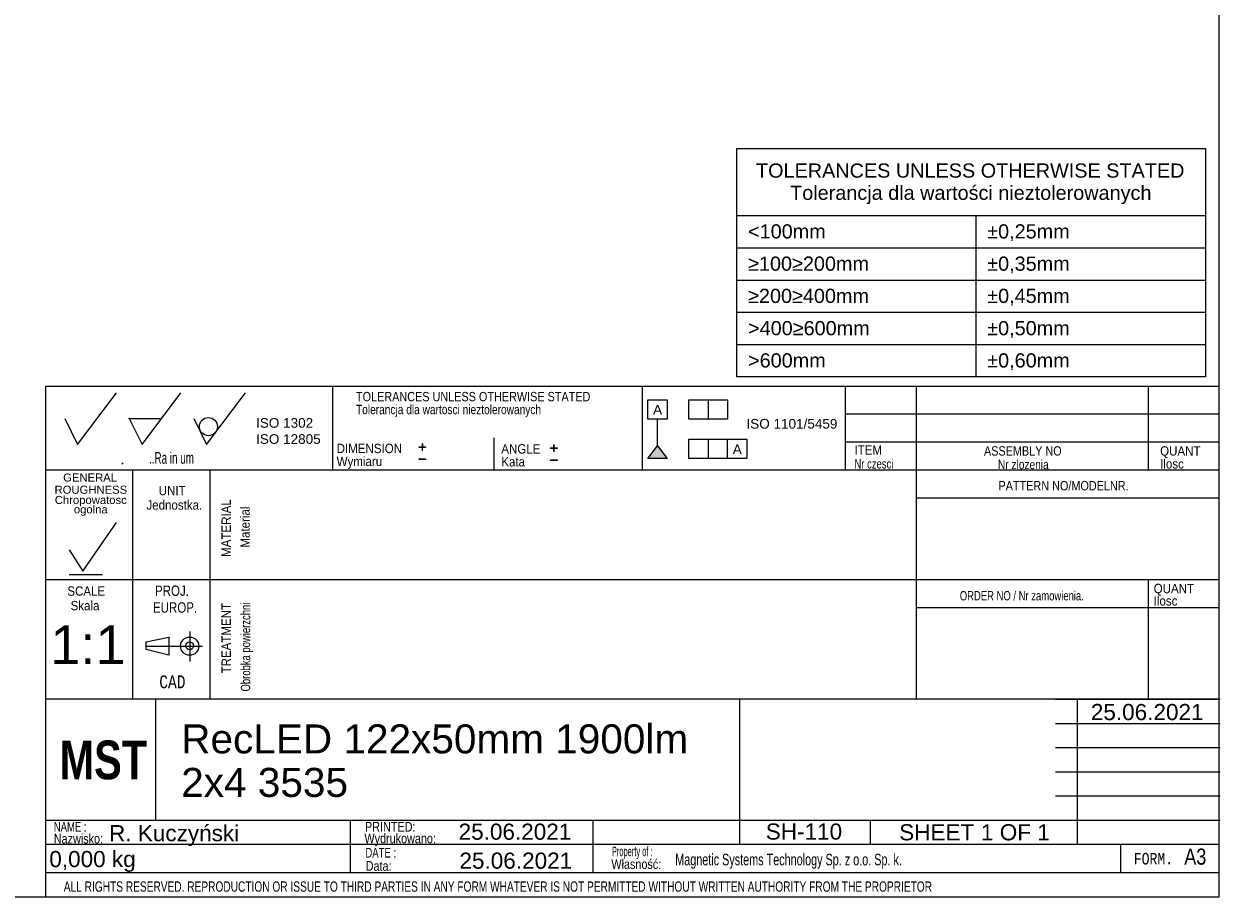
# Model space of a CAD drawing. Header units: millimetres. Extents: x 16 to 406, y 13 to 285.
# Tile 6 of 8: x 220 to 406, y 13 to 149. Entities that reach past the tile are written whole.
import ezdxf
from ezdxf.entities.mleader import LeaderData, LeaderLine
from ezdxf.enums import TextEntityAlignment as Align
from ezdxf.lldxf.tags import DXFTag
from ezdxf.math import Vec2, Vec3

# ---------------------------------------------------------------- set-up
doc = ezdxf.new("R2010")
doc.units = ezdxf.units.MM
doc.layers.add('10', color=7, linetype='Continuous')
doc.layers.add('Default', color=7, linetype='Continuous')
doc.styles.add('SEACAD_Arial', font='arial.ttf')
doc.styles.add('SEACAD_Lucida_Console', font='lucon.TTF', dxfattribs={"width": 0.8})
tags = doc.linetypes.add('CENTER2', pattern=[28.575, 19.05, -3.175, 3.175, -3.175]).pattern_tags.tags
tags[10:11] = [DXFTag(74, 4), DXFTag(75, 0), DXFTag(340, '0'), DXFTag(46, 0.0), DXFTag(50, 0.0), DXFTag(44, 0.0), DXFTag(45, 0.0)]
tags[8:9] = [DXFTag(74, 4), DXFTag(75, 0), DXFTag(340, '0'), DXFTag(46, 0.0), DXFTag(50, 0.0), DXFTag(44, 0.0), DXFTag(45, 0.0)]
tags[6:7] = [DXFTag(74, 4), DXFTag(75, 0), DXFTag(340, '0'), DXFTag(46, 0.0), DXFTag(50, 0.0), DXFTag(44, 0.0), DXFTag(45, 0.0)]
tags[4:5] = [DXFTag(74, 4), DXFTag(75, 0), DXFTag(340, '0'), DXFTag(46, 0.0), DXFTag(50, 0.0), DXFTag(44, 0.0), DXFTag(45, 0.0)]

# ---------------------------------------------------------------- blocks, each defined once
blk = doc.blocks.new('SE')
at = {"color": 7, "linetype": 'Continuous'}
for p, q in [((330.85, 119.19), (403.55, 119.19)), ((367.92, 119.19), (367.92, 114.19)), ((330.85, 114.19), (403.55, 114.19)), ((367.92, 114.19), (367.92, 109.19)), ((330.85, 109.19), (403.55, 109.19)), ((367.92, 109.19), (367.92, 104.19)), ((330.85, 104.19), (403.55, 104.19)), ((367.92, 104.19), (367.92, 99.19)), ((330.85, 99.19), (403.55, 99.19)), ((367.92, 99.19), (367.92, 94.19))]:
    blk.add_line(p, q, dxfattribs=at)
blk.add_lwpolyline([(330.85, 94.19), (330.85, 129.6), (403.55, 129.6), (403.55, 94.19), (330.85, 94.19)], dxfattribs=at)
at = {"color": 7, "linetype": 'Continuous', "style": 'SEACAD_Arial'}
for s, p in [('TOLERANCES UNLESS OTHERWISE STATED', (333.84, 127.26)), ('Tolerancja dla wartości nieztolerowanych', (339.13, 123.82)), ('<100mm', (332.61, 117.83)), ('±0,25mm', (369.69, 117.83)), ('≥100≥200mm', (332.61, 112.83)), ('±0,35mm', (369.69, 112.83)), ('≥200≥400mm', (332.61, 107.83)), ('±0,45mm', (369.69, 107.83)), ('>400≥600mm', (332.61, 102.83)), ('±0,50mm', (369.69, 102.83)), ('>600mm', (332.61, 97.83)), ('±0,60mm', (369.69, 97.83))]:
    blk.add_text(s, height=2.2, dxfattribs=at).set_placement(p, align=Align.TOP_LEFT)
blk = doc.blocks.new('SEANNOT_GROUP12')
at = {"layer": 'Default', "color": 7, "linetype": 'Continuous', "style": 'SEACAD_Arial'}
for s, p in [('RecLED 122x50mm 1900lm', (244.72, 40.3)), ('2x4 3535', (244.72, 33.55))]:
    blk.add_text(s, height=4.5, dxfattribs=at).set_placement(p, align=Align.TOP_LEFT)
blk = doc.blocks.new('SEANNOT_GROUP13')
at = {"layer": 'Default', "color": 7, "linetype": 'Continuous', "style": 'SEACAD_Arial'}
blk.add_text('R. Kuczyński', height=2.5, dxfattribs=at).set_placement((233.53, 24.68), align=Align.TOP_LEFT)
blk = doc.blocks.new('SEANNOT_GROUP14')
at = {"layer": 'Default', "color": 7, "linetype": 'Continuous', "style": 'SEACAD_Arial'}
blk.add_text('SH-110', height=2.5, dxfattribs=at).set_placement((335.35, 24.93), align=Align.TOP_LEFT)
blk = doc.blocks.new('SEANNOT_GROUP15')
at = {"layer": 'Default', "color": 7, "linetype": 'Continuous', "style": 'SEACAD_Arial'}
blk.add_text('25.06.2021', height=2.5, dxfattribs=at).set_placement((287.86, 20.42), align=Align.TOP_LEFT)
blk = doc.blocks.new('SEANNOT_GROUP16')
at = {"layer": 'Default', "color": 7, "linetype": 'Continuous', "style": 'SEACAD_Arial'}
blk.add_text('1:1', height=6, dxfattribs=at).set_placement((224.43, 55.64), align=Align.TOP_LEFT)
blk = doc.blocks.new('_Dot')
at = {"color": 0, "linetype": 'ByBlock', "lineweight": -2}
blk.add_line((-0.5, 0), (-1, 0), dxfattribs=at)
at = {"color": 0, "linetype": 'ByBlock', "const_width": 0.5}
blk.add_lwpolyline([(-0.25, 0, 1), (0.25, 0, 1)], format="xyb", close=True, dxfattribs=at)
blk = doc.blocks.new('SEANNOT_GROUP18')
at = {"layer": 'Default', "color": 7, "linetype": 'Continuous', "style": 'SEACAD_Arial'}
blk.add_text('25.06.2021', height=2.5, dxfattribs=at).set_placement((287.73, 24.91), align=Align.TOP_LEFT)
blk = doc.blocks.new('SEANNOT_GROUP19')
at = {"layer": 'Default', "color": 7, "linetype": 'Continuous', "style": 'SEACAD_Arial'}
for s, p in [('SHEET ', (356.04, 24.82)), ('1', (368.7, 24.82)), (' OF ', (370.66, 24.82)), ('1', (377.45, 24.82))]:
    blk.add_text(s, height=2.5, dxfattribs=at).set_placement(p, align=Align.TOP_LEFT)
blk = doc.blocks.new('SEANNOT_GROUP20')
at = {"layer": 'Default', "color": 7, "linetype": 'Continuous', "style": 'SEACAD_Arial'}
blk.add_text('25.06.2021', height=2.5, dxfattribs=at).set_placement((385.75, 43.46), align=Align.TOP_LEFT)

msp = doc.modelspace()

# ---------------------------------------------------------------- hatches: boundary and pattern name
at = {"layer": 'Default', "linetype": 'Continuous'}
msp.add_hatch(color=7, dxfattribs=at).paths.add_polyline_path([(318.589, 83.506), (317.089, 81.521), (320.089, 81.521)])

# ---------------------------------------------------------------- linework, layer by layer
at = {"layer": '10', "color": 7, "linetype": 'Continuous'}
for p, q in [((228.666, 83.702), (234.666, 91.702)), ((238.666, 83.702), (244.666, 91.702)), ((248.666, 83.702), (254.666, 91.702)), ((268.166, 92.702), (268.166, 79.702)), ((316.166, 92.702), (316.166, 79.702)), ((347.666, 92.702), (347.666, 79.702)), ((358.666, 92.702), (358.666, 44.202)), ((394.666, 92.702), (394.666, 79.702)), ((226.666, 87.702), (228.666, 83.702)), ((236.666, 87.702), (241.666, 87.702)), ((236.666, 87.702), (238.666, 83.702)), ((246.666, 87.702), (248.666, 83.702)), ((405.666, 88.369), (347.666, 88.369)), ((293.166, 84.702), (293.166, 79.702)), ((405.666, 84.036), (347.666, 84.036)), ((235.541, 80.629), (235.717, 80.835)), ((405.666, 79.702), (223.666, 79.702)), ((237.166, 79.702), (237.166, 44.202)), ((237.166, 79.702), (237.166, 45.702)), ((249.166, 79.702), (249.166, 44.202)), ((405.666, 75.369), (358.666, 75.369)), ((229.469, 64.067), (234.668, 71.572)), ((227.327, 67.349), (229.469, 64.067)), ((227.327, 63.528), (232.526, 63.528)), ((405.666, 62.702), (223.666, 62.702)), ((394.666, 62.702), (394.666, 44.202)), ((405.666, 58.369), (358.666, 58.369)), ((239.312, 53.117), (242.798, 53.809)), ((242.798, 53.809), (242.798, 51.041)), ((246.041, 54.678), (246.041, 50.07)), ((246.041, 54.678), (246.041, 50.07)), ((239.312, 51.925), (239.312, 53.117)), ((242.798, 51.041), (239.312, 51.925)), ((331.291, 44.202), (223.666, 44.202)), ((331.166, 44.202), (223.666, 44.202)), ((240.77, 25.544), (240.77, 44.294)), ((380.291, 44.202), (405.791, 44.202)), ((383.666, 21.702), (383.666, 44.202)), ((380.291, 40.452), (405.791, 40.452)), ((380.291, 36.702), (405.791, 36.702)), ((380.291, 32.952), (405.791, 32.952)), ((380.291, 29.202), (405.791, 29.202)), ((223.666, 25.452), (405.791, 25.452)), ((270.926, 25.414), (270.926, 17.289)), ((308.524, 25.452), (308.524, 17.327)), ((351.541, 25.452), (351.541, 21.702)), ((223.666, 21.702), (380.291, 21.702)), ((390.354, 21.702), (390.354, 17.327)), ((223.666, 17.327), (405.666, 17.327))]:
    msp.add_line(p, q, dxfattribs=at)
at = {"layer": '10', "color": 7, "linetype": 'CENTER2'}
msp.add_line((239.312, 52.425), (248.028, 52.425), dxfattribs=at)
at = {"layer": '10', "color": 7, "linetype": 'Continuous'}
for points in [[(405.666, 13.577), (405.666, 284.577), (15.666, 284.577), (15.666, 13.577), (405.666, 13.577)], [(405.666, 13.577), (405.666, 92.702), (223.666, 92.702), (223.666, 13.577), (405.666, 13.577)], [(331.291, 44.202), (331.291, 21.702), (405.666, 21.702), (405.666, 44.202), (331.291, 44.202)]]:
    msp.add_lwpolyline(points, dxfattribs=at)
for centre, radius in [((248.939, 86.457), 1.402), ((246.041, 52.425), 1.415), ((246.041, 52.484), 0.607)]:
    msp.add_circle(centre, radius, dxfattribs=at)
msp.add_point((236.666, 87.702), dxfattribs=at)
at = {"layer": 'Default', "color": 7, "linetype": 'Continuous'}
for p, q in [((317.089, 87.611), (317.089, 90.611)), ((317.089, 90.611), (320.089, 90.611)), ((320.089, 90.611), (320.089, 87.611)), ((323.424, 87.611), (323.424, 90.611)), ((323.424, 90.611), (329.424, 90.611)), ((326.424, 90.611), (326.424, 87.611)), ((329.424, 90.611), (329.424, 87.611)), ((320.089, 87.611), (317.089, 87.611)), ((318.589, 83.506), (318.589, 87.611)), ((329.424, 87.611), (323.424, 87.611)), ((317.089, 81.521), (318.589, 83.506)), ((318.589, 83.506), (320.089, 81.521)), ((323.424, 81.521), (323.424, 84.521)), ((323.424, 84.521), (332.424, 84.521)), ((326.424, 84.521), (326.424, 81.521)), ((329.424, 81.521), (329.424, 84.521)), ((332.424, 84.521), (332.424, 81.521)), ((320.089, 81.521), (317.089, 81.521)), ((332.424, 81.521), (323.424, 81.521))]:
    msp.add_line(p, q, dxfattribs=at)

# ---------------------------------------------------------------- block references
msp.add_blockref('SE', (0, 0))
at = {"layer": 'Default'}
for name in ['SEANNOT_GROUP16', 'SEANNOT_GROUP20', 'SEANNOT_GROUP12', 'SEANNOT_GROUP13', 'SEANNOT_GROUP18', 'SEANNOT_GROUP14', 'SEANNOT_GROUP19', 'SEANNOT_GROUP15']:
    msp.add_blockref(name, (0, 0), dxfattribs=at)

# ---------------------------------------------------------------- texts
at = {"layer": '10', "attachment_point": 1}
for s, insert, char_height, width, style in [('{\\farial rounded mt|b0||i0||c0|p34;\\C7;\\H1.45000002;\\W0.83002;TOLERANCES UNLESS OTHERWISE STATED}', (271.823, 91.84), 1.45, 38.61414, 'SEACAD_Arial'), ('{\\farial rounded mt|b0||i0||c0|p34;\\C7;\\H1.45000002;\\W0.77704;Tolerancja dla wartosci nieztolerowanych}', (271.823, 89.84), 1.45, 36.02936, 'SEACAD_Arial'), ('{\\farial rounded mt|b0||i0||c0|p34;\\C7;\\H1.45000002;\\W0.883;DIMENSION}', (268.823, 83.801), 1.45, 10.15001, 'SEACAD_Arial'), ('{\\farial rounded mt|b0||i0||c0|p34;\\C7;\\H1.45000002;\\W0.883;ANGLE}', (294.351, 83.737), 1.45, 6.05218, 'SEACAD_Arial'), ('{\\farial rounded mt|b0||i0||c0|p34;\\C7;\\H1.45000002;\\W0.883;ITEM}', (349.106, 83.545), 1.45, 4.25544, 'SEACAD_Arial'), ('{\\farial rounded mt|b0||i0||c0|p34;\\C7;\\H1.8;\\W0.608;..Ra in um}', (239.73, 82.502), 1.8, 8.92175, 'SEACAD_Arial'), ('{\\farial rounded mt|b0||i0||c0|p34;\\C7;\\H1.45000002;\\W0.883;Wymiaru}', (268.823, 81.801), 1.45, 8.67569, 'SEACAD_Arial'), ('{\\farial rounded mt|b0||i0||c0|p34;\\C7;\\H1.45000002;\\W0.883;Kata}', (294.351, 81.737), 1.45, 5.07501, 'SEACAD_Arial'), ('{\\farial rounded mt|b0||i0||c0|p34;\\C7;\\H1.45000002;\\W0.83002;ASSEMBLY NO}', (369.185, 83.418), 1.45, 12.82936, 'SEACAD_Arial'), ('{\\farial rounded mt|b0||i0||c0|p34;\\C7;\\H1.45000002;\\W0.883;QUANT}', (396.497, 83.418), 1.45, 6.24131, 'SEACAD_Arial'), ('{\\farial rounded mt|b0||i0||c0|p34;\\C7;\\H1.45000002;\\W0.72406;Nr czesci }', (349.106, 81.418), 1.45, 7.78588, 'SEACAD_Arial'), ('{\\farial rounded mt|b0||i0||c0|p34;\\C7;\\H1.45000002;\\W0.77704;Nr zlozenia}', (371.349, 81.319), 1.45, 9.50428, 'SEACAD_Arial'), ('{\\farial rounded mt|b0||i0||c0|p34;\\C7;\\H1.45000002;\\W0.883;Ilosc}', (396.497, 81.418), 1.45, 6.93479, 'SEACAD_Arial'), ('{\\farial rounded mt|b0||i0||c0|p34;\\C7;\\H1.45000002;\\W0.83002;PATTERN NO/MODELNR.}', (371.438, 78.024), 1.45, 21.43479, 'SEACAD_Arial'), ('{\\farial rounded mt|b0||i0||c0|p34;\\C7;\\H1.45000002;\\W0.883;UNIT}', (241.233, 77.275), 1.45, 4.16088, 'SEACAD_Arial'), ('{\\farial rounded mt|b0||i0||c0|p34;\\C7;\\H1.45000002;\\W0.883;Jednostka.}', (239.329, 75.036), 1.45, 8.72628, 'SEACAD_Arial'), ('{\\farial rounded mt|b0||i0||c0|p34;\\C7;\\H1.45000002;\\W0.883;SCALE}', (227.067, 61.69), 1.45, 5.86305, 'SEACAD_Arial'), ('{\\farial rounded mt|b0||i0||c0|p34;\\C7;\\H1.60000002;\\W0.8;PROJ.}', (240.654, 61.826), 1.6, 5.11305, 'SEACAD_Arial'), ('{\\farial rounded mt|b0||i0||c0|p34;\\C7;\\H1.45000002;\\W0.883;QUANT}', (395.497, 62.085), 1.45, 6.24131, 'SEACAD_Arial'), ('{\\farial rounded mt|b0||i0||c0|p34;\\C7;\\H1.45000002;\\W0.883;Skala}', (227.568, 59.436), 1.45, 5.77723, 'SEACAD_Arial'), ('{\\farial rounded mt|b0||i0||c0|p34;\\C7;\\H1.45000002;\\W0.72406;ORDER NO / Nr zamowienia.}', (365.438, 60.97), 1.45, 25.03089, 'SEACAD_Arial'), ('{\\farial rounded mt|b0||i0||c0|p34;\\C7;\\H1.45000002;\\W0.883;Ilosc}', (395.497, 60.165), 1.45, 6.93479, 'SEACAD_Arial'), ('{\\farial rounded mt|b0||i0||c0|p34;\\C7;\\H1.60000002;\\W0.8;EUROP.}', (240.336, 59.22), 1.6, 6.64349, 'SEACAD_Arial'), ('{\\fLucida Console|b0||i0||c0|p34;\\C7;\\H1.99999998;\\W0.8;CAD}', (241.316, 47.895), 2, 4.53334, 'SEACAD_Lucida_Console'), ('{\\farial rounded mt|b0||i0||c0|p34;\\C7;\\H1.5;\\W0.704;NAME :}', (224.968, 25.176), 1.5, 5.5761, 'SEACAD_Arial'), ('{\\farial rounded mt|b0||i0||c0|p34;\\C7;\\H1.5;\\W0.8;PRINTED:}', (273.216, 25.176), 1.5, 8.9879, 'SEACAD_Arial'), ('{\\farial rounded mt|b0||i0||c0|p34;\\C7;\\H1.5;\\W0.8;Nazwisko:}', (224.968, 23.329), 1.5, 7.67838, 'SEACAD_Arial'), ('{\\farial rounded mt|b0||i0||c0|p34;\\C7;\\H1.5;\\W0.8;Wydrukowano:}', (273.128, 23.366), 1.5, 11.43865, 'SEACAD_Arial'), ('{\\farial rounded mt|b0||i0||c0|p34;\\C7;\\H1.5;\\W0.704;DATE :}', (273.282, 21.148), 1.5, 5.2174, 'SEACAD_Arial'), ('{\\farial rounded mt|b0||i0||c0|p34;\\C7;\\H1.5;\\W0.46208;Property of :}', (311.497, 21.358), 1.5, 8.86958, 'SEACAD_Arial'), ('{\\fLucida Console|b0||i0||c0|p34;\\C7;\\H1.8;\\W0.8;FORM.}', (392.416, 20.377), 1.8, 6.80001, 'SEACAD_Lucida_Console'), ('{\\farial rounded mt|b0||i0||c0|p34;\\C7;\\H2.50000002;\\W0.8;A3}', (400.244, 21.047), 2.5, 3.31523, 'SEACAD_Arial'), ('{\\farial rounded mt|b0||i0||c0|p34;\\C7;\\H1.5;\\W0.8;Data:}', (273.325, 19.098), 1.5, 6.19566, 'SEACAD_Arial'), ('{\\farial rounded mt|b0||i0||c0|p34;\\C7;\\H1.5;\\W0.8;Własność:}', (311.414, 19.374), 1.5, 10.89131, 'SEACAD_Arial'), ('{\\farial rounded mt|b0||i0||c0|p34;\\C7;\\H1.8;\\W0.667;Magnetic Systems Technology Sp. z o.o. Sp. k.}', (321.317, 20.244), 1.8, 58.30436, 'SEACAD_Arial'), ('{\\farial rounded mt|b0||i0||c0|p34;\\C7;\\H1.60000002;\\W0.704;ALL RIGHTS RESERVED. REPRODUCTION OR ISSUE TO THIRD PARTIES IN ANY FORM WHATEVER IS NOT PERMITTED WITHOUT WRITTEN AUTHORITY FROM THE PROPRIETOR}', (226.514, 15.955), 1.6, 148.00001, 'SEACAD_Arial')]:
    msp.add_mtext(s, dxfattribs=dict(at, insert=insert, char_height=char_height, width=width, style=style))
at = {"layer": '10', "char_height": 1.25, "attachment_point": 1}
for s, insert, width in [('{\\fArial|b0||i0||c0|p34;\\C7;\\H1.2499998;\\W1.;GENERAL}', (226.419, 79.196), 8.3424), ('{\\fArial|b0||i0||c0|p34;\\C7;\\H1.2499998;\\W1.;ROUGHNESS}', (225.084, 77.302), 11.22283)]:
    msp.add_mtext(s, dxfattribs=dict(at, insert=insert, width=width))
at = {"layer": '10', "insert": (230.703, 74.174), "char_height": 1.25, "width": 11.65265, "attachment_point": 5, "line_spacing_factor": 0.7}
msp.add_mtext('{\\fArial|b0||i0||c0|p34;\\C7;\\H1.24999998;\\W1.;Chropowatosc\\P}{\\fArial|b0||i0||c0|p34;\\C7;\\H1.24999998;\\W1.;ogolna}', dxfattribs=at)
at = {"layer": '10', "char_height": 1.45, "attachment_point": 1, "rotation": 89.99999, "style": 'SEACAD_Arial'}
for s, insert, width in [('{\\farial rounded mt|b0||i0||c0|p34;\\C7;\\H1.45000002;\\W0.883;MATERIAL}', (250.968, 66.261), 8.92066), ('{\\farial rounded mt|b0||i0||c0|p34;\\C7;\\H1.45000002;\\W0.883;Material}', (253.888, 67.703), 7.15315), ('{\\farial rounded mt|b0||i0||c0|p34;\\C7;\\H1.45000002;\\W0.72406;Obrobka powierzchni}', (253.968, 45.395), 17.04755), ('{\\farial rounded mt|b0||i0||c0|p34;\\C7;\\H1.45000002;\\W0.883;TREATMENT}', (250.968, 48.199), 10.87501)]:
    msp.add_mtext(s, dxfattribs=dict(at, insert=insert, width=width))
at = {"layer": 'Default'}
for s, insert, char_height, width, attachment_point in [('{\\fArial CE|b0||i0||c0|p34;\\C7;\\H1.5;\\W1.;A}', (318.583, 89.835), 1.5, 1.40218, 2), ('{\\fArial|b0||i0||c0|p34;\\C7;\\H1.5;\\W1.;ISO 1302 \\P}{\\fArial|b0||i0||c0|p34;\\C7;\\H1.5;\\W1.;ISO 12805}', (256.327, 87.785), 1.5, 10.48633, 1), ('{\\fArial|b0||i0||c0|p34;\\C7;\\H1.5;\\W1.;ISO 1101/5459}', (339.414, 87.653), 1.5, 14.66134, 2), ('{\\fSolid Edge ISO|b0||i0||c0|p34;\\C7;\\H2.5;\\W1.;+\\P}', (281.293, 84.797), 2.5, 1.88245, 1), ('{\\fSolid Edge ISO|b0||i0||c0|p34;\\C7;\\H2.5;\\W1.;+\\P}', (301.686, 84.64), 2.5, 1.88245, 1), ('{\\fArial CE|b0||i0||c0|p34;\\C7;\\H1.5;\\W1.;A}', (330.939, 83.709), 1.5, 1.40218, 2), ('{\\fSolid Edge ISO|b0||i0||c0|p34;\\C7;\\H2.5;\\W1.;-\\P}', (281.293, 82.914), 2.5, 1.88245, 1), ('{\\fSolid Edge ISO|b0||i0||c0|p34;\\C7;\\H2.5;\\W1.;-\\P}', (301.686, 82.758), 2.5, 1.88245, 1), ('{\\fImpact|b0||i0||c0|p34;\\C7;\\H6.;\\W1.;MST}', (225.853, 37.789), 6, 14.45318, 1)]:
    msp.add_mtext(s, dxfattribs=dict(at, insert=insert, char_height=char_height, width=width, attachment_point=attachment_point))

# ---------------------------------------------------------------- leaders
at = {"layer": 'Default', "color": 7, "linetype": 'Continuous'}
ml = msp.add_multileader_mtext('Standard', dxfattribs=at)
ml.set_content('{\\pxsm0.9;\\fArial|b0||i0||c0|p34;\\W1.;0,000 kg\\P}', color=256)
ml.set_leader_properties()
ml.set_arrow_properties(name='DOT')
ml.build(insert=Vec2(0, 0))
ml.multileader.update_dxf_attribs({"leader_type": 0, "dogleg_length": 0, "arrow_head_size": 2.5})
ctx = ml.context
ctx.base_point, ctx.char_height, ctx.arrow_head_size, ctx.landing_gap_size = Vec3(222.27, 19.052), 2.5, 2.5, 0.875
ctx.mtext.insert = Vec3(224.27, 20.668)

doc.saveas('drawing.dxf')
